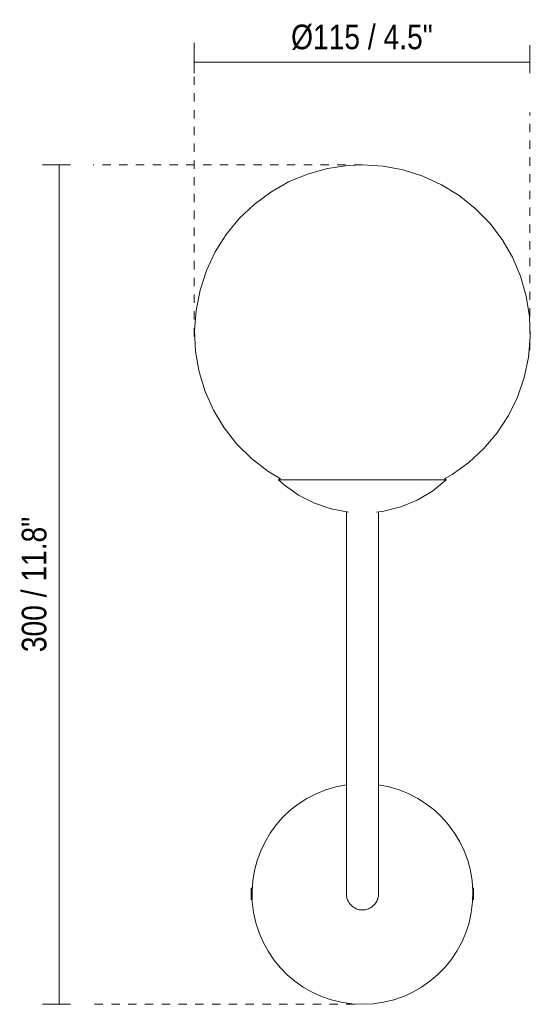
# Model space of a CAD drawing. Header units: millimetres. Extents: x -6717 to -5373, y -1405 to 6799.
# Tile 2 of 4: x -6717 to -6534, y 225 to 578. Entities that reach past the tile are written whole.
import ezdxf

# ---------------------------------------------------------------- set-up
doc = ezdxf.new("R2010")
doc.units = ezdxf.units.MM
doc.linetypes.add('Dash', pattern=[6, 3, -3])
for name, color, linetype, lineweight in [('Cotas', 7, 'Continuous', 9), ('Cotas-4', 7, 'Continuous', 9), ('Luminarias', 7, 'Continuous', 20)]:
    doc.layers.add(name, color=color, linetype=linetype, lineweight=lineweight)
doc.layers.add('Lighthing Fixture Dim Grey Dash', color=7, linetype='Dash', lineweight=9, true_color=0xd2d2d2)
doc.styles.add('Arial Narrow', font='ARIALN.TTF', dxfattribs={"height": 8.8})
doc.styles.add('Arial Narrow_1', font='ARIALN.TTF', dxfattribs={"height": 8.8})
doc.dimstyles.new('FARO_-_2_2mm_Arial_Narrow_mm_Inch_Left', dxfattribs={"dimscale": 304.8, "dimtxt": 9.006193, "dimasz": 0, "dimexe": 0.019685, "dimexo": 0.0625, "dimgap": 0.006562, "dimtad": 1, "dimdec": 0, "dimzin": 0, "dimdsep": 46, "dimtxsty": 'Arial Narrow', "dimblk1": 'NONE', "dimblk2": 'NONE', "dimsah": 1, "dimcen": 0.09, "dimadec": 0, "dimazin": 0, "dimtfac": 1, "dimtdec": 4, "dimtix": 1, "dimtmove": 0, "dimatfit": 3, "dimfxl": 0.013123, "dimfxlon": 1, "dimtvp": 1, "dimtolj": 1, "dimtzin": 0, "dimarcsym": 2})
doc.dimstyles.new('FARO_-_2_2mm_Arial_Narrow_mm_Inch_Left_1', dxfattribs={"dimscale": 304.8, "dimtxt": 9.006193, "dimasz": 0, "dimexe": 0.019685, "dimexo": 0.0625, "dimgap": 0.006562, "dimtad": 1, "dimdec": 0, "dimzin": 0, "dimdsep": 46, "dimtxsty": 'Arial Narrow_1', "dimblk1": 'NONE', "dimblk2": 'NONE', "dimsah": 1, "dimcen": 0.09, "dimadec": 0, "dimazin": 0, "dimtfac": 1, "dimtdec": 4, "dimtix": 1, "dimtmove": 0, "dimatfit": 3, "dimfxl": 0.013123, "dimfxlon": 1, "dimtvp": 1, "dimtolj": 1, "dimtzin": 0, "dimarcsym": 2})

# ---------------------------------------------------------------- blocks, each defined once
blk = doc.blocks.new('63504 - 63504 GALA Chrome wall lamp-559485-Alzado_PDF')
at = {"layer": 'Luminarias'}
for p, q in [((-6623.93, 413.53), (-6624.48, 412.94)), ((-6624.48, 412.94), (-6594.5, 412.94)), ((-6594.5, 412.94), (-6564.51, 412.94)), ((-6564.51, 412.94), (-6565.06, 413.53)), ((-6600.25, 401.55), (-6600.25, 264.83)), ((-6588.75, 264.83), (-6588.75, 401.52)), ((-6633.86, 266.83), (-6634.25, 266.83)), ((-6634.25, 266.83), (-6634.25, 264.83)), ((-6634.25, 264.83), (-6634.25, 262.83)), ((-6554.74, 266.83), (-6555.13, 266.83)), ((-6554.74, 266.83), (-6554.74, 264.83)), ((-6554.74, 264.83), (-6554.74, 262.83)), ((-6634.25, 262.83), (-6633.86, 262.83)), ((-6555.13, 262.83), (-6554.74, 262.83))]:
    blk.add_line(p, q, dxfattribs=at)
at = {"layer": 'Luminarias', "flags": 128}
for points in [[(-6623.76, 413.32), (-6628.32, 416.04), (-6634.14, 420.56), (-6639.37, 425.75), (-6643.92, 431.55), (-6647.72, 437.86), (-6650.73, 444.59), (-6652.88, 451.64), (-6654.16, 458.9), (-6654.54, 466.26), (-6654.01, 473.61), (-6652.59, 480.84), (-6650.29, 487.84), (-6647.15, 494.51), (-6643.22, 500.74), (-6638.55, 506.45), (-6633.22, 511.54), (-6627.31, 515.93), (-6620.9, 519.58), (-6614.1, 522.4), (-6607, 524.38), (-6599.71, 525.47), (-6594.5, 525.69)], [(-6594.5, 525.69), (-6587.14, 525.24), (-6579.9, 523.89), (-6572.87, 521.66), (-6566.17, 518.59), (-6559.9, 514.72), (-6554.15, 510.12), (-6549, 504.84), (-6544.55, 498.97), (-6540.84, 492.6), (-6537.94, 485.82), (-6535.9, 478.74), (-6534.73, 471.47), (-6534.47, 464.1), (-6535.11, 456.76), (-6536.65, 449.55), (-6539.06, 442.59), (-6542.3, 435.97), (-6546.33, 429.8), (-6551.08, 424.17), (-6556.49, 419.16), (-6562.47, 414.86), (-6565.21, 413.3)], [(-6599.5, 401.37), (-6605.71, 402.56), (-6611.7, 404.63), (-6617.32, 407.52), (-6622.48, 411.19), (-6624.48, 412.94)], [(-6564.51, 412.94), (-6569.44, 408.97), (-6574.89, 405.74), (-6580.74, 403.32), (-6586.87, 401.76), (-6589.5, 401.37)]]:
    blk.add_lwpolyline(points, dxfattribs=at)
at = {"layer": 'Luminarias'}
for start, end in [(98.3794, 270), (270, 81.6206)]:
    blk.add_arc((-6594.5, 264.83), 39.5, start, end, dxfattribs=at)
blk.add_open_spline([(-6600.25, 264.83), (-6600.25, 264.32), (-6600.15, 263.58), (-6599.82, 262.62), (-6599.55, 262.06), (-6599.28, 261.63), (-6598.99, 261.22), (-6598.66, 260.85), (-6598.29, 260.51), (-6597.9, 260.18), (-6597.38, 259.84), (-6596.7, 259.5), (-6595.75, 259.18), (-6594.5, 259.01), (-6593.24, 259.18), (-6592.29, 259.5), (-6591.61, 259.84), (-6591.09, 260.18), (-6590.7, 260.51), (-6590.34, 260.85), (-6589.92, 261.32), (-6589.57, 261.84), (-6589.34, 262.28), (-6589.13, 262.74), (-6588.84, 263.58), (-6588.75, 264.32), (-6588.75, 264.83)], degree=3, knots=[0, 0, 0, 0, 0.083333, 0.125, 0.166667, 0.1875, 0.208333, 0.25, 0.270833, 0.291667, 0.333333, 0.375, 0.416667, 0.5, 0.583333, 0.625, 0.666667, 0.708333, 0.729167, 0.75, 0.791667, 0.833333, 0.854167, 0.875, 0.916667, 1, 1, 1, 1], dxfattribs=at)
blk = doc.blocks.new('DIMBLOCK1-Alzado_PDF')
at = {"layer": 'Cotas-4', "color": 251, "true_color": 0x5b5b5b}
for p, q in [((-6702.96, 525.69), (-6708.96, 525.69)), ((-6702.96, 525.69), (-6702.96, 225.43)), ((-6702.96, 525.69), (-6698.96, 525.69)), ((-6702.96, 225.43), (-6708.96, 225.43)), ((-6702.96, 225.43), (-6698.96, 225.43))]:
    blk.add_line(p, q, dxfattribs=at)
at = {"layer": 'Cotas-4', "color": 0, "insert": (-6716.33, 351.33), "char_height": 8.8, "width": 58.1543, "attachment_point": 1, "rotation": 90, "line_spacing_factor": 0.974696, "style": 'Arial Narrow'}
blk.add_mtext('300 / 11.8"', dxfattribs=at)
blk = doc.blocks.new('_None')
blk = doc.blocks.new('DIMBLOCK2-Alzado_PDF')
at = {"layer": 'Cotas-4', "color": 251, "true_color": 0x5b5b5b}
for p, q in [((-6654.64, 562.48), (-6654.64, 568.48)), ((-6534.64, 562.48), (-6534.64, 568.48)), ((-6654.64, 562.48), (-6534.64, 562.48)), ((-6654.64, 562.48), (-6654.64, 558.48)), ((-6534.64, 562.48), (-6534.64, 558.48))]:
    blk.add_line(p, q, dxfattribs=at)
at = {"layer": 'Cotas-4', "color": 0, "insert": (-6620.02, 575.86), "char_height": 8.8, "width": 60.899, "attachment_point": 1, "line_spacing_factor": 0.974696, "style": 'Arial Narrow_1'}
blk.add_mtext('\u202cØ115 / 4.5"', dxfattribs=at)

msp = doc.modelspace()

# ---------------------------------------------------------------- linework, layer by layer
at = {"layer": 'Lighthing Fixture Dim Grey Dash'}
for p, q in [((-6654.64, 464.3), (-6654.64, 569.3)), ((-6534.64, 459.39), (-6534.64, 544.39)), ((-6594.5, 525.69), (-6690.84, 525.69)), ((-6597.28, 225.43), (-6690.84, 225.43))]:
    msp.add_line(p, q, dxfattribs=at)

# ---------------------------------------------------------------- block references
at = {"layer": 'Luminarias'}
msp.add_blockref('63504 - 63504 GALA Chrome wall lamp-559485-Alzado_PDF', (0, 0), dxfattribs=at)

# ---------------------------------------------------------------- dimensions: what is measured, and where the dimension line sits
at = {"layer": 'Cotas', "color": 251, "true_color": 0x5b5b5b}
dim = msp.add_linear_dim(base=(-6534.64, 562.48), p1=(-6654.64, 558.48), p2=(-6534.64, 558.48), text='\u202cØ115 / 4.5"', dimstyle='FARO_-_2_2mm_Arial_Narrow_mm_Inch_Left_1', override={"dimpost": '<>', "dimfxl": 120}, dxfattribs=at)
dim.commit()
dim.dimension.update_dxf_attribs({"geometry": 'DIMBLOCK2-Alzado_PDF', "text_midpoint": (-6594.64, 569.87)})
dim = msp.add_linear_dim(base=(-6702.96, 225.43), p1=(-6698.96, 525.69), p2=(-6698.96, 225.43), angle=90, dimstyle='FARO_-_2_2mm_Arial_Narrow_mm_Inch_Left', override={"dimpost": '<>', "dimfxl": 300.265782}, dxfattribs=at)
dim.commit()
dim.dimension.update_dxf_attribs({"geometry": 'DIMBLOCK1-Alzado_PDF', "text_midpoint": (-6710.66, 375.56)})

doc.saveas('drawing.dxf')
